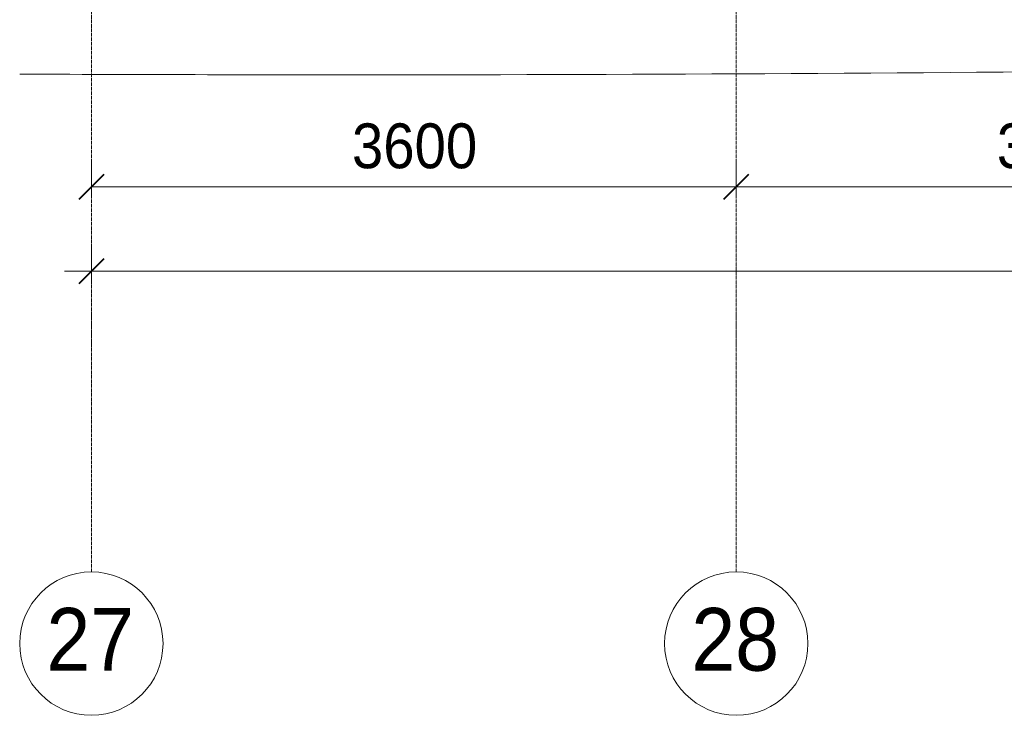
# Model space of a CAD drawing. Header units: millimetres. Extents: x 104173 to 188470, y 7718 to 222239.
# Tile 2 of 50: x 107550 to 113046, y 11226 to 15107. Entities that reach past the tile are written whole.
import ezdxf

# ---------------------------------------------------------------- set-up
doc = ezdxf.new("R2010")
doc.units = ezdxf.units.MM
doc.linetypes.add('Линия сетки', pattern=[25, 20, -2.5, 0, -2.5])
for name, color, linetype, lineweight in [('Оси', 7, 'Continuous', 9), ('Размеры', 7, 'Continuous', 9), ('Размеры-100', 7, 'Continuous', 9), ('Форма', 7, 'Continuous', 18)]:
    doc.layers.add(name, color=color, linetype=linetype, lineweight=lineweight)
doc.styles.add('Arial', font='arial.ttf', dxfattribs={"width": 0.9, "height": 350})
doc.styles.add('Arial_3', font='arial.ttf', dxfattribs={"width": 0.9, "height": 250})
doc.dimstyles.new('Основной_2_5_мм', dxfattribs={"dimscale": 304.8, "dimtxt": 255.06485, "dimasz": 0.463911, "dimexe": 0.492126, "dimexo": 0.492126, "dimgap": 0.098425, "dimtad": 1, "dimdec": 0, "dimdsep": 46, "dimtxsty": 'Arial_3', "dimblk1": 'OBLIQUE', "dimblk2": 'OBLIQUE', "dimsah": 1, "dimcen": 0.09, "dimdle": 0.492126, "dimazin": 2, "dimtfac": 1, "dimtdec": 4, "dimtix": 1, "dimtmove": 0, "dimatfit": 3, "dimfxl": 1, "dimtvp": 1, "dimtolj": 1, "dimtzin": 0, "dimlwd": 20, "dimlwe": 20, "dimarcsym": 2})

# ---------------------------------------------------------------- blocks, each defined once
blk = doc.blocks.new('135_SLK_K4_AR_FCD_rvt-1-МКСС_К4_L22_74_700_')
at = {"layer": 'Форма', "color": 253, "lineweight": 5, "true_color": 0xaaaaaa}
blk.add_open_spline([(107550.7, 14803.7), (108294.6, 14800.5), (110605.5, 14796.3), (112942.9, 14812.1), (114516.2, 14829.1)], degree=3, knots=[51.883535, 51.883535, 51.883535, 51.883535, 55.669869, 63.592357, 63.592357, 63.592357, 63.592357], dxfattribs=at)
blk = doc.blocks.new('Ось сетки - Круг_Ø8 мм-6577-МКСС_К4_L22_74_700_')
at = {"layer": 'Оси', "lineweight": 20}
for start, end in [(360, 180), (180, 360)]:
    blk.add_arc((0, 0), 4, start, end, dxfattribs=at)
blk = doc.blocks.new('DIMBLOCK1-МКСС_К4_L22_74_700_')
at = {"layer": 'Размеры-100', "lineweight": 20, "transparency": 16777216}
for p, q in [((107950, 14173.9), (107950, 14323.9)), ((111550, 14173.9), (111550, 14323.9)), ((107950, 14173.9), (111550, 14173.9)), ((107950, 14173.9), (107950, 14123.9)), ((111550, 14173.9), (111550, 14123.9))]:
    blk.add_line(p, q, dxfattribs=at)
at = {"layer": 'Размеры-100', "lineweight": 40, "transparency": 16777216}
for p, q in [((107950, 14173.9), (108020.7, 14244.6)), ((111550, 14173.9), (111620.7, 14244.6)), ((107950, 14173.9), (107879.3, 14103.2)), ((111550, 14173.9), (111479.3, 14103.2))]:
    blk.add_line(p, q, dxfattribs=at)
at = {"layer": 'Размеры-100', "color": 0, "lineweight": 20, "transparency": 16777216, "insert": (109404.7, 14528.5), "char_height": 250, "width": 828.765, "attachment_point": 1, "line_spacing_factor": 0.941778, "style": 'Arial_3'}
blk.add_mtext('3600', dxfattribs=at)
blk = doc.blocks.new('_Oblique')
at = {"color": 0, "linetype": 'ByBlock', "lineweight": -2}
blk.add_line((-0.5, -0.5), (0.5, 0.5), dxfattribs=at)
blk = doc.blocks.new('DIMBLOCK2-МКСС_К4_L22_74_700_')
at = {"layer": 'Размеры-100', "lineweight": 20, "transparency": 16777216}
for p, q in [((111550, 14173.9), (111550, 14323.9)), ((115150, 14173.9), (115150, 14323.9)), ((111550, 14173.9), (115150, 14173.9)), ((111550, 14173.9), (111550, 14123.9)), ((115150, 14173.9), (115150, 14123.9))]:
    blk.add_line(p, q, dxfattribs=at)
at = {"layer": 'Размеры-100', "lineweight": 40, "transparency": 16777216}
for p, q in [((111550, 14173.9), (111620.7, 14244.6)), ((115150, 14173.9), (115220.7, 14244.6)), ((111550, 14173.9), (111479.3, 14103.2)), ((115150, 14173.9), (115079.3, 14103.2))]:
    blk.add_line(p, q, dxfattribs=at)
at = {"layer": 'Размеры-100', "color": 0, "lineweight": 20, "transparency": 16777216, "insert": (113004.7, 14528.5), "char_height": 250, "width": 828.765, "attachment_point": 1, "line_spacing_factor": 0.941778, "style": 'Arial_3'}
blk.add_mtext('3600', dxfattribs=at)
blk = doc.blocks.new('DIMBLOCK12-МКСС_К4_L22_74_700_')
at = {"layer": 'Размеры-100', "lineweight": 20, "transparency": 16777216}
for p, q in [((107950, 13704.1), (107950, 13854.1)), ((136750, 13704.1), (136750, 13854.1)), ((107800, 13704.1), (136900, 13704.1)), ((107950, 13704.1), (107950, 13654.1)), ((136750, 13704.1), (136750, 13654.1))]:
    blk.add_line(p, q, dxfattribs=at)
at = {"layer": 'Размеры-100', "lineweight": 40, "transparency": 16777216}
for p, q in [((107950, 13704.1), (108020.7, 13774.8)), ((136750, 13704.1), (136820.7, 13774.8)), ((107950, 13704.1), (107879.3, 13633.4)), ((136750, 13704.1), (136679.3, 13633.4))]:
    blk.add_line(p, q, dxfattribs=at)
at = {"layer": 'Размеры-100', "color": 0, "lineweight": 20, "transparency": 16777216, "insert": (121918.4, 14058.7), "char_height": 250, "width": 1035.956, "attachment_point": 1, "line_spacing_factor": 0.941778, "style": 'Arial_3'}
blk.add_mtext('28800', dxfattribs=at)

msp = doc.modelspace()

# ---------------------------------------------------------------- linework, layer by layer
at = {"layer": 'Оси', "linetype": 'Линия сетки'}
for p, q in [((107950, 12025.7), (107950, 33100)), ((111550, 12025.7), (111550, 33100))]:
    msp.add_line(p, q, dxfattribs=at)

# ---------------------------------------------------------------- block references
at = {"lineweight": 5}
msp.add_blockref('135_SLK_K4_AR_FCD_rvt-1-МКСС_К4_L22_74_700_', (0, 0), dxfattribs=at)
at = {"layer": 'Оси', "lineweight": 20, "xscale": 99.99999999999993, "yscale": 99.99999999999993, "zscale": 99.99999999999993}
for p in [(107950, 11625.7), (111550, 11625.7)]:
    msp.add_blockref('Ось сетки - Круг_Ø8 мм-6577-МКСС_К4_L22_74_700_', p, dxfattribs=at)

# ---------------------------------------------------------------- texts
at = {"layer": 'Оси', "char_height": 350, "width": 606.076, "attachment_point": 1, "style": 'Arial'}
for s, insert in [('27', (107699.4, 11824.7)), ('28', (111299.4, 11824.7))]:
    msp.add_mtext(s, dxfattribs=dict(at, insert=insert))

# ---------------------------------------------------------------- dimensions: what is measured, and where the dimension line sits
at = {"layer": 'Размеры', "lineweight": 20}
for base, p1, p2, override, picture, middle in [((111550, 14173.9), (107950, 14273.9), (111550, 14273.9), {"dimpost": '<>', "dimfxl": 3600}, 'DIMBLOCK1-МКСС_К4_L22_74_700_', (109750, 14331.6)), ((115150, 14173.9), (111550, 14273.9), (115150, 14273.9), {"dimpost": '<>', "dimfxl": 3600}, 'DIMBLOCK2-МКСС_К4_L22_74_700_', (113350, 14331.6)), ((136750, 13704.1), (107950, 13804.1), (136750, 13804.1), {"dimpost": '<>', "dimfxl": 28800}, 'DIMBLOCK12-МКСС_К4_L22_74_700_', (122350, 13861.8))]:
    dim = msp.add_linear_dim(base=base, p1=p1, p2=p2, dimstyle='Основной_2_5_мм', override=override, dxfattribs=at)
    dim.commit()
    dim.dimension.update_dxf_attribs({"geometry": picture, "text_midpoint": middle})

doc.saveas('drawing.dxf')
